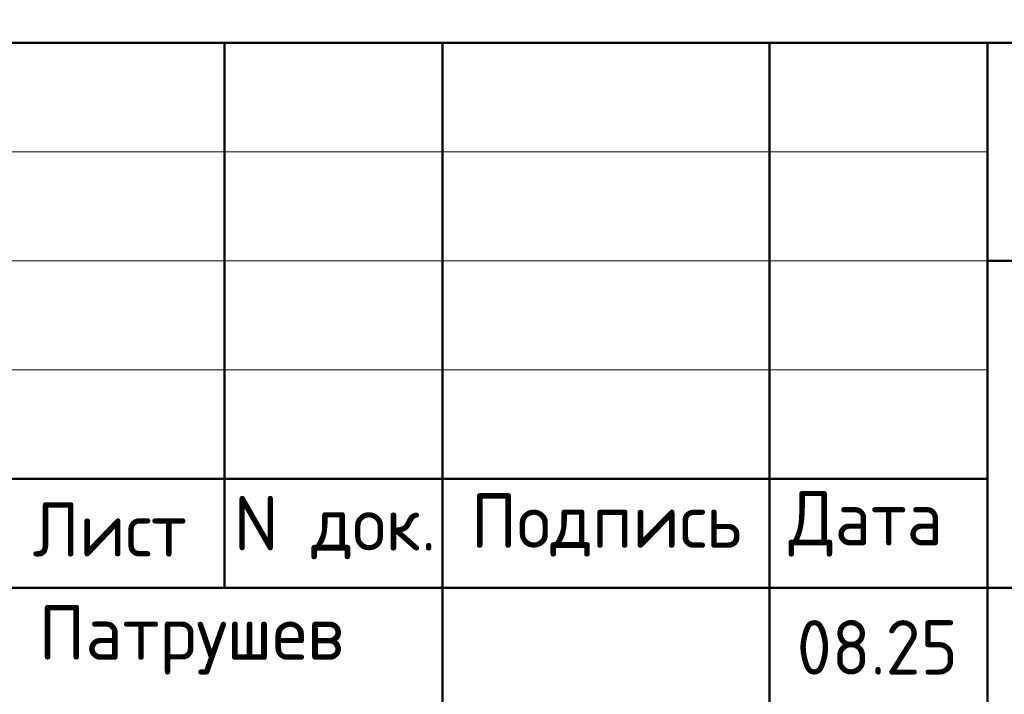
# Model space of a CAD drawing. Header units: millimetres. Extents: x 0 to 50400, y -12 to 35640.
# Tile 10 of 18: x 30071 to 35493, y 3613 to 7328. Entities that reach past the tile are written whole.
import ezdxf

# ---------------------------------------------------------------- set-up
doc = ezdxf.new("R2010")
doc.units = ezdxf.units.MM
doc.layers.add('Standard', color=7, linetype='Continuous', lineweight=25)
doc.styles.add('ISOCPEUR', font='txt')

msp = doc.modelspace()

# ---------------------------------------------------------------- linework, layer by layer
at = {"layer": 'Standard', "color": 7, "linetype": 'Continuous', "lineweight": 50, "transparency": 33554687}
for p, q in [((27600, 7200), (49800, 7200)), ((31200, 4200), (31200, 7200)), ((32400, 600), (32400, 7200)), ((34200, 600), (34200, 7200)), ((35400, 600), (35400, 7200)), ((35400, 6000), (49800, 6000)), ((27600, 4800), (35400, 4800)), ((27600, 4800), (35400, 4800)), ((27600, 4200), (35400, 4200)), ((27600, 4200), (35400, 4200)), ((35400, 4200), (49800, 4200))]:
    msp.add_line(p, q, dxfattribs=at)
at = {"layer": 'Standard', "color": 7, "linetype": 'Continuous', "lineweight": 13, "transparency": 33554687}
for p, q in [((27600, 6600), (35400, 6600)), ((27600, 6000), (35400, 6000)), ((27600, 5400), (35400, 5400))]:
    msp.add_line(p, q, dxfattribs=at)
at = {"layer": 'Standard', "color": 7, "linetype": 'Continuous', "lineweight": 25, "transparency": 33554687}
msp.add_lwpolyline([(49800, 7200), (27600, 7200), (27600, 600), (49800, 600), (49800, 7200)], dxfattribs=at)

# ---------------------------------------------------------------- texts
at = {"layer": 'Standard', "color": 7, "linetype": 'Continuous', "lineweight": 13, "transparency": 33554687, "insert": (27600, 10438.4), "char_height": 336, "width": 13126.68, "attachment_point": 1, "line_spacing_factor": 1.084337}
msp.add_mtext('\\A1;{\\fISOCPEUR|i0|b0;\\H335.999994;\\W1.000000;\\C7;1. Спецификацию элементов, ведомость деталей см. лист 25}\\P{\\fISOCPEUR|i0|b0;\\H335.999994;\\W1.000000;\\C7;Ведомость расхода стали см. лист 1.1}\\P{\\fISOCPEUR|i0|b0;\\H335.999994;\\W1.000000;\\C7;2. Опалубочный план конструкции стен см. лист 17}\\P{\\fISOCPEUR|i0|b0;\\H335.999994;\\W1.000000;\\C7;3. Узлы см. лист 10 лист 22}\\P{\\fISOCPEUR|i0|b0;\\H335.999994;\\W1.000000;\\C7;4. Сечения см. листы 22...24}\\P', dxfattribs=at)
at = {"layer": 'Standard', "color": 7, "linetype": 'Continuous', "lineweight": 25, "transparency": 33554687, "char_height": 300, "attachment_point": 7, "style": 'ISOCPEUR'}
for s, insert, width in [('\\W0.94;Лист', (30143, 4371.4), 1040.312), ('\\W0.96;Подпись', (32555.3, 4371.4), 1613.136), ('\\W0.94;Дата', (34305.2, 4371.4), 1161.283), ('\\W0.95;N док.', (31251, 4356.8), 1281.75), ('\\W0.97;Патрушев', (30175.3, 3721.5), 2004.223), ('\\W0.94;08.25', (34350.1, 3721.5), 1070.015)]:
    msp.add_mtext(s, dxfattribs=dict(at, insert=insert, width=width))

doc.saveas('drawing.dxf')
